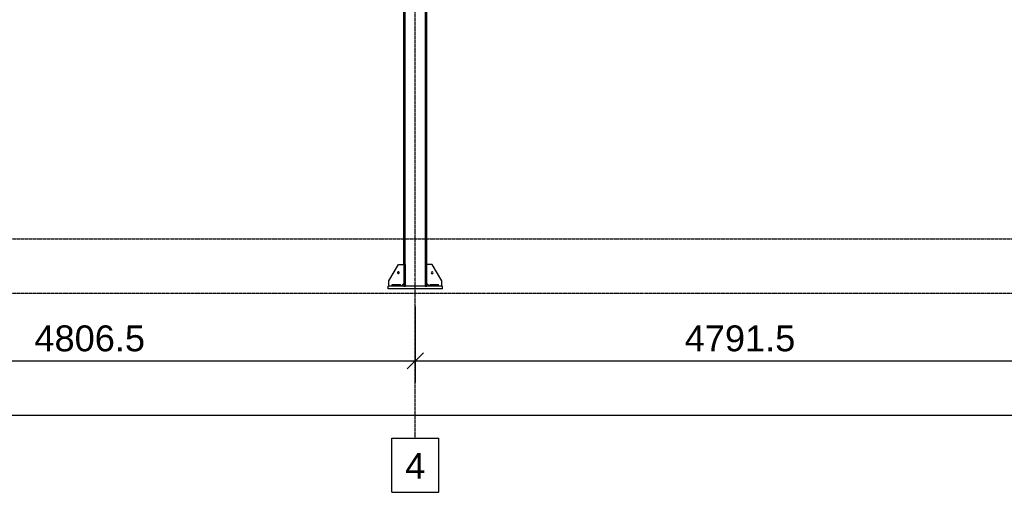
# Model space of a CAD drawing. Header units: millimetres. Extents: x 0 to 42000, y 0 to 29700.
# Tile 8 of 29: x 16689 to 23955, y 5882 to 9368. Entities that reach past the tile are written whole.
import ezdxf

# ---------------------------------------------------------------- set-up
doc = ezdxf.new("R2010")
doc.units = ezdxf.units.MM
doc.linetypes.add('DXK_LINE_DOT3', pattern=[5.9187, 2.979, -0.9799, 0.9799, -0.9799])
for name, color, linetype in [('TS_INNE_OBIEKTY', 7, 'Continuous'), ('TS_LINIE_WIDOCZNE', 7, 'Continuous'), ('TS_WYMIARY', 7, 'Continuous'), ('TS_WYMIARY_TEKST', 7, 'Continuous')]:
    doc.layers.add(name, color=color, linetype=linetype)
doc.styles.add('Arial', font='ARIAL.TTF', dxfattribs={"height": 0.2})

# ---------------------------------------------------------------- blocks, each defined once
blk = doc.blocks.new('Part-293068075-1341 - 1320')
at = {"layer": 'TS_LINIE_WIDOCZNE', "color": 1, "linetype": 'Continuous'}
for p, q in [((19523.2, 7561.5), (19523.2, 12173.9)), ((19532.7, 12173.7), (19523.2, 12173.9)), ((19532.7, 7561.5), (19532.7, 12173.7)), ((19684.7, 7561.5), (19684.7, 12170.7)), ((19684.7, 12170.7), (19694.2, 12170.5)), ((19694.2, 7561.5), (19694.2, 12170.5))]:
    blk.add_line(p, q, dxfattribs=at)
blk = doc.blocks.new('Part-293068075-1385 - 1320')
at = {"layer": 'TS_LINIE_WIDOCZNE', "color": 1, "linetype": 'Continuous'}
for p, q in [((19408.7, 7381.5), (19408.7, 7401.5)), ((19808.7, 7401.5), (19408.7, 7401.5)), ((19808.7, 7381.5), (19408.7, 7381.5)), ((19808.7, 7381.5), (19808.7, 7401.5))]:
    blk.add_line(p, q, dxfattribs=at)
blk = doc.blocks.new('Part-293068075-1387 - 1320')
at = {"layer": 'TS_LINIE_WIDOCZNE', "color": 1, "linetype": 'Continuous'}
for p, q in [((19733.7, 7561.5), (19694.2, 7561.5)), ((19803.7, 7441.5), (19733.7, 7561.5)), ((19714.2, 7401.5), (19694.2, 7421.5)), ((19803.7, 7401.5), (19803.7, 7441.5))]:
    blk.add_line(p, q, dxfattribs=at)
blk = doc.blocks.new('Bolt-293068075-1393 - 1320')
at = {"layer": 'TS_INNE_OBIEKTY', "color": 1, "linetype": 'Continuous'}
for start, end in [(90, 270), (90, 270), (270, 90), (270, 90)]:
    blk.add_arc((19733.7, 7501.5), 7, start, end, dxfattribs=at)
blk = doc.blocks.new('Part-293068075-1861 - 1320')
at = {"layer": 'TS_LINIE_WIDOCZNE', "color": 1, "linetype": 'Continuous'}
for p, q in [((19413.7, 7441.5), (19483.7, 7561.5)), ((19483.7, 7561.5), (19523.2, 7561.5)), ((19413.7, 7401.5), (19413.7, 7441.5)), ((19503.2, 7401.5), (19523.2, 7421.5))]:
    blk.add_line(p, q, dxfattribs=at)
blk = doc.blocks.new('Part-293068075-1862 - 1320')
at = {"layer": 'TS_LINIE_WIDOCZNE', "color": 1, "linetype": 'Continuous'}
for p, q in [((19718.7, 7401.5), (19718.7, 7413.5)), ((19718.7, 7413.5), (19778.7, 7413.5)), ((19778.7, 7401.5), (19778.7, 7413.5))]:
    blk.add_line(p, q, dxfattribs=at)
blk = doc.blocks.new('Part-293068075-1863 - 1320')
at = {"layer": 'TS_LINIE_WIDOCZNE', "color": 1, "linetype": 'Continuous'}
for p, q in [((19438.7, 7401.5), (19438.7, 7413.5)), ((19438.7, 7413.5), (19498.7, 7413.5)), ((19498.7, 7401.5), (19498.7, 7413.5))]:
    blk.add_line(p, q, dxfattribs=at)
blk = doc.blocks.new('Bolt-293068075-1864 - 1320')
at = {"layer": 'TS_INNE_OBIEKTY', "color": 1, "linetype": 'Continuous'}
for start, end in [(108, 288), (108, 288), (288, 108), (288, 108)]:
    blk.add_arc((19483.7, 7501.5), 7, start, end, dxfattribs=at)
blk = doc.blocks.new('Part-293068075-2234 - 1320')
at = {"layer": 'TS_LINIE_WIDOCZNE', "color": 1, "linetype": 'Continuous'}
for p, q in [((19523.2, 7561.5), (19523.2, 7401.5)), ((19535.2, 7561.5), (19523.2, 7561.5)), ((19535.2, 7401.5), (19535.2, 7561.5)), ((19523.2, 7441.5), (19535.2, 7441.5)), ((19523.2, 7401.5), (19535.2, 7401.5))]:
    blk.add_line(p, q, dxfattribs=at)
blk = doc.blocks.new('GridLine-293068075-2309 - 1320')
at = {"layer": 'TS_INNE_OBIEKTY', "color": 4, "linetype": 'DXK_LINE_DOT3'}
blk.add_line((2766.4, 7351.5), (28590.7, 7351.5), dxfattribs=at)
blk = doc.blocks.new('Part-293068075-2233 - 1320')
at = {"layer": 'TS_LINIE_WIDOCZNE', "color": 1, "linetype": 'Continuous'}
for p, q in [((19682.2, 7561.5), (19682.2, 7401.5)), ((19694.2, 7561.5), (19682.2, 7561.5)), ((19694.2, 7401.5), (19694.2, 7561.5)), ((19682.2, 7441.5), (19694.2, 7441.5)), ((19682.2, 7401.5), (19694.2, 7401.5))]:
    blk.add_line(p, q, dxfattribs=at)
blk = doc.blocks.new('GridLine-293068075-2306 - 1320')
at = {"layer": 'TS_INNE_OBIEKTY', "color": 4, "linetype": 'DXK_LINE_DOT3'}
blk.add_line((19608.7, 6281.5), (19608.7, 14191.5), dxfattribs=at)
at = {"layer": 'TS_INNE_OBIEKTY', "color": 4, "linetype": 'Continuous'}
for p, q in [((19434.6, 6281.5), (19782.8, 6281.5)), ((19434.6, 5881.5), (19434.6, 6281.5)), ((19782.8, 5881.5), (19782.8, 6281.5)), ((19434.6, 5881.5), (19782.8, 5881.5))]:
    blk.add_line(p, q, dxfattribs=at)
at = {"layer": 'TS_INNE_OBIEKTY', "color": 2, "linetype": 'Continuous', "style": 'Arial'}
blk.add_text('4', height=191, dxfattribs=at).set_placement((19534.6, 5981.5))
blk = doc.blocks.new('GridLine-293068075-2310 - 1320')
at = {"layer": 'TS_INNE_OBIEKTY', "color": 4, "linetype": 'DXK_LINE_DOT3'}
blk.add_line((2766.4, 7751.5), (28590.7, 7751.5), dxfattribs=at)
blk = doc.blocks.new('StraightDimension-293068075-2315 - 1320')
at = {"layer": 'TS_WYMIARY', "color": 174, "linetype": 'Continuous'}
for p, q in [((19608.7, 7251.5), (19608.7, 6691.5)), ((24400.2, 7251.5), (24400.2, 6691.5)), ((19668.7, 6911.5), (19548.7, 6791.5)), ((24340.2, 6791.5), (24460.2, 6911.5)), ((19608.7, 6851.5), (24400.2, 6851.5))]:
    blk.add_line(p, q, dxfattribs=at)
at = {"color": 0}
blk.add_wipeout([(22452.1, 6881.5), (22452.1, 7161.5), (21556.9, 7161.5), (21556.9, 6881.5)], dxfattribs=at).dxf.layer = 'TS_WYMIARY'
at = {"layer": 'TS_WYMIARY_TEKST', "color": 96, "style": 'Arial'}
blk.add_text('4791.5', height=191.02, dxfattribs=at).set_placement((21596.9, 6921.5))
blk = doc.blocks.new('StraightDimension-293068075-2316 - 1320')
at = {"layer": 'TS_WYMIARY', "color": 174, "linetype": 'Continuous'}
for p, q in [((14802.4, 7251.5), (14802.4, 6691.5)), ((19608.7, 7251.5), (19608.7, 6691.5)), ((14862.4, 6911.5), (14742.4, 6791.5)), ((19548.7, 6791.5), (19668.7, 6911.5)), ((14802.4, 6851.5), (19608.7, 6851.5))]:
    blk.add_line(p, q, dxfattribs=at)
at = {"color": 0}
blk.add_wipeout([(17653.2, 6881.5), (17653.2, 7161.5), (16757.9, 7161.5), (16757.9, 6881.5)], dxfattribs=at).dxf.layer = 'TS_WYMIARY'
at = {"layer": 'TS_WYMIARY_TEKST', "color": 96, "style": 'Arial'}
blk.add_text('4806.5', height=191.02, dxfattribs=at).set_placement((16797.9, 6921.5))
blk = doc.blocks.new('StraightDimension-293068075-2324 - 1320')
at = {"layer": 'TS_WYMIARY', "color": 174, "linetype": 'Continuous'}
blk.add_line((5205.2, 6451.5), (27300.2, 6451.5), dxfattribs=at)

msp = doc.modelspace()

# ---------------------------------------------------------------- block references
for name in ['GridLine-293068075-2306 - 1320', 'Part-293068075-1341 - 1320', 'GridLine-293068075-2310 - 1320', 'Part-293068075-1861 - 1320', 'Part-293068075-2234 - 1320', 'Part-293068075-2233 - 1320', 'Part-293068075-1387 - 1320', 'GridLine-293068075-2309 - 1320', 'Bolt-293068075-1864 - 1320', 'Bolt-293068075-1393 - 1320', 'Part-293068075-1863 - 1320', 'Part-293068075-1862 - 1320', 'Part-293068075-1385 - 1320']:
    msp.add_blockref(name, (0, 0))

# ---------------------------------------------------------------- next in the draw order: block references
msp.add_blockref('StraightDimension-293068075-2315 - 1320', (0, 0))

# ---------------------------------------------------------------- next in the draw order: block references
msp.add_blockref('StraightDimension-293068075-2316 - 1320', (0, 0))

# ---------------------------------------------------------------- next in the draw order: block references
msp.add_blockref('StraightDimension-293068075-2324 - 1320', (0, 0))

doc.saveas('drawing.dxf')
